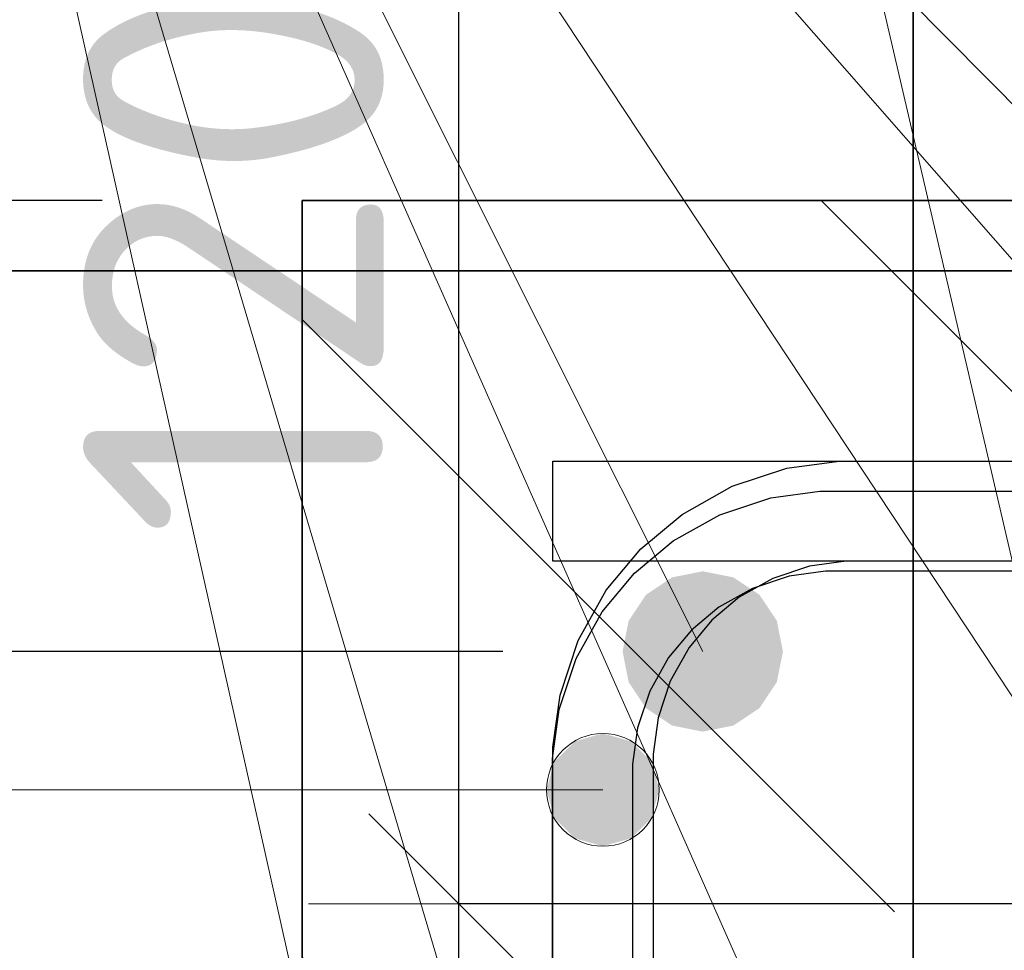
# Model space of a CAD drawing. Header units: metres. Extents: x -38 to 102, y -15 to 21.
# Tile 169 of 229: x 72.1861 to 72.2844, y 6.5086 to 6.6015. Entities that reach past the tile are written whole.
import ezdxf

# ---------------------------------------------------------------- set-up
doc = ezdxf.new("R2010")
doc.units = ezdxf.units.M
doc.header["$PDMODE"] = 65
for name, color, linetype, lineweight in [('XR$3$Арм.стержн.горизонт. 1', 180, 'Continuous', 35), ('XR$3$Размерная линия (1)', 7, 'Continuous', 13), ('XR$4$Арм. стержнями верхней зоны', 180, 'Continuous', 35), ('XR$4$Арм.стержн. Арматура края', 96, 'Continuous', 35), ('XR$4$Арм.стержн. Хомут', 240, 'Continuous', 35), ('XR$4$Арм.стержн.горизонт. 1', 180, 'Continuous', 35), ('XR$4$Размерная линия (1)', 7, 'Continuous', 13), ('XR$5$Текст_ примечание', 7, 'Continuous', 13), ('XR$6$Арм. стержнями верхней зоны', 180, 'Continuous', 35), ('XR$6$Арм.стержн. Арматура края', 96, 'Continuous', 35), ('XR$6$Арм.стержн. Хомут', 240, 'Continuous', 35), ('XR$6$Арм.стержн.горизонт. 1', 180, 'Continuous', 35), ('XR$6$Размерная линия (1)', 7, 'Continuous', 13)]:
    doc.layers.add(name, color=color, linetype=linetype, lineweight=lineweight)
doc.styles.add('ISOCPEUR', font='txt')
doc.dimstyles.new('DIMSTYLE_10', dxfattribs={"dimtxt": 0.03, "dimasz": 0.03, "dimexe": 0, "dimexo": 0, "dimgap": 0.015, "dimtad": 2, "dimdec": 0, "dimlfac": 1000, "dimrnd": 1, "dimzin": 12, "dimdsep": 46, "dimtxsty": 'ISOCPEUR', "dimblk1": 'ALL_ML_STRICH', "dimblk2": 'ALL_ML_STRICH', "dimsah": 1, "dimcen": 0, "dimclrd": 7, "dimclre": 256, "dimclrt": 7, "dimadec": 0, "dimazin": 0, "dimtfac": 1, "dimtdec": 0, "dimtix": 1, "dimtmove": 2, "dimatfit": 3, "dimfxl": 0, "dimtzin": 0, "dimlwd": 0, "dimlwe": -3, "dimarcsym": 0})
doc.dimstyles.new('DIMSTYLE_12', dxfattribs={"dimtxt": 0.03, "dimasz": 0.03, "dimexe": 0, "dimexo": 0, "dimgap": 0.015, "dimtad": 2, "dimdec": 0, "dimlfac": 1000, "dimrnd": 1, "dimzin": 12, "dimdsep": 46, "dimtxsty": 'ISOCPEUR', "dimblk1": 'ALL_ML_STRICH', "dimblk2": 'ALL_ML_STRICH', "dimsah": 1, "dimcen": 0, "dimclrd": 7, "dimclre": 256, "dimclrt": 7, "dimadec": 0, "dimazin": 0, "dimtfac": 1, "dimtdec": 0, "dimtix": 1, "dimtmove": 2, "dimatfit": 3, "dimfxl": 0, "dimtzin": 0, "dimlwd": 0, "dimlwe": -3, "dimarcsym": 0})
doc.dimstyles.new('DIMSTYLE_14', dxfattribs={"dimtxt": 0.03, "dimasz": 0.03, "dimexe": 0, "dimexo": 0, "dimgap": 0.015, "dimtad": 2, "dimdec": 0, "dimlfac": 1000, "dimrnd": 1, "dimzin": 12, "dimdsep": 46, "dimtxsty": 'ISOCPEUR', "dimblk1": 'ALL_ML_STRICH', "dimblk2": 'ALL_ML_STRICH', "dimsah": 1, "dimcen": 0, "dimclrd": 7, "dimclre": 256, "dimclrt": 7, "dimadec": 0, "dimazin": 0, "dimtfac": 1, "dimtdec": 0, "dimtix": 1, "dimtmove": 2, "dimatfit": 3, "dimfxl": 0, "dimtvp": 1.2, "dimtzin": 0, "dimlwd": 0, "dimlwe": -3, "dimarcsym": 0})
pattern_1 = [(135, (0, 0), (-0.031819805, -0.031819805), [0.4, -0.05, 0, -0.05]), (135, (-0.01591, -0.01591), (-0.031819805, -0.031819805), [0.8, -0.1, 0.1, -0.1])]

# ---------------------------------------------------------------- blocks, each defined once
blk = doc.blocks.new('ALL_ML_STRICH')
at = {"color": 0, "linetype": 'ByBlock', "lineweight": -2}
for p, q in [((0, -0.5), (0, 0.5)), ((-0.3, -0.3), (0.3, 0.3)), ((-1, 0), (0.5, 0))]:
    blk.add_line(p, q, dxfattribs=at)
blk = doc.blocks.new('*D69')
at = {"layer": 'DEFPOINTS', "color": 7, "linetype": 'Continuous', "lineweight": 13, "transparency": 33554687}
for p in [(72.275302, 6.678259), (72.154957, 6.378259), (72.275264, 6.378259)]:
    blk.add_point(p, dxfattribs=at)
at = {"layer": 'XR$3$Размерная линия (1)', "color": 9, "linetype": 'Continuous', "lineweight": -2, "true_color": 0xc7c7c7, "transparency": 33554687}
for p, q in [((72.255302, 6.678259), (72.154957, 6.678259)), ((72.255264, 6.378259), (72.154957, 6.378259))]:
    blk.add_line(p, q, dxfattribs=at)
at = {"layer": 'XR$3$Размерная линия (1)', "color": 7, "linetype": 'Continuous', "lineweight": -2, "transparency": 33554687}
blk.add_line((72.154957, 6.378259), (72.154957, 6.678259), dxfattribs=at)
at = {"layer": 'XR$3$Размерная линия (1)', "color": 7, "linetype": 'Continuous', "lineweight": 13, "transparency": 33554687, "xscale": 0.03, "yscale": 0.03, "zscale": 0.03}
for p, rotation in [((72.154957, 6.678259), 90), ((72.154957, 6.378259), 270)]:
    blk.add_blockref('ALL_ML_STRICH', p, dxfattribs=dict(at, rotation=rotation))
at = {"layer": 'XR$3$Размерная линия (1)', "color": 7, "linetype": 'Continuous', "lineweight": 13, "transparency": 33554687, "insert": (72.132457, 6.529759), "char_height": 0.03, "width": 0.09, "attachment_point": 5, "rotation": 90, "style": 'ISOCPEUR'}
blk.add_mtext('\\A1;{300}', dxfattribs=at)
blk = doc.blocks.new('*D145')
at = {"layer": 'DEFPOINTS', "color": 7, "linetype": 'Continuous', "lineweight": 13, "transparency": 33554687}
for p in [(72.315226, 6.513259), (72.229957, 6.418259), (72.315226, 6.418259)]:
    blk.add_point(p, dxfattribs=at)
at = {"layer": 'XR$3$Размерная линия (1)', "color": 9, "linetype": 'Continuous', "lineweight": -2, "true_color": 0xc7c7c7, "transparency": 33554687}
for p, q in [((72.295226, 6.513259), (72.229957, 6.513259)), ((72.295226, 6.418259), (72.229957, 6.418259))]:
    blk.add_line(p, q, dxfattribs=at)
at = {"layer": 'XR$3$Размерная линия (1)', "color": 7, "linetype": 'Continuous', "lineweight": -2, "transparency": 33554687}
blk.add_line((72.229957, 6.418259), (72.229957, 6.513259), dxfattribs=at)
at = {"layer": 'XR$3$Размерная линия (1)', "color": 7, "linetype": 'Continuous', "lineweight": 13, "transparency": 33554687, "xscale": 0.03, "yscale": 0.03, "zscale": 0.03}
for p, rotation in [((72.229957, 6.513259), 90), ((72.229957, 6.418259), 270)]:
    blk.add_blockref('ALL_ML_STRICH', p, dxfattribs=dict(at, rotation=rotation))
at = {"layer": 'XR$3$Размерная линия (1)', "color": 7, "linetype": 'Continuous', "lineweight": 13, "transparency": 33554687, "insert": (72.207457, 6.467259), "char_height": 0.03, "width": 0.06, "attachment_point": 5, "rotation": 90, "style": 'ISOCPEUR'}
blk.add_mtext('\\A1;{95}', dxfattribs=at)
blk = doc.blocks.new('*D146')
at = {"layer": 'DEFPOINTS', "color": 7, "linetype": 'Continuous', "lineweight": 13, "transparency": 33554687}
for p in [(72.315264, 6.633259), (72.229957, 6.513259), (72.315226, 6.513259)]:
    blk.add_point(p, dxfattribs=at)
at = {"layer": 'XR$3$Размерная линия (1)', "color": 9, "linetype": 'Continuous', "lineweight": -2, "true_color": 0xc7c7c7, "transparency": 33554687}
for p, q in [((72.295264, 6.633259), (72.229957, 6.633259)), ((72.295226, 6.513259), (72.229957, 6.513259))]:
    blk.add_line(p, q, dxfattribs=at)
at = {"layer": 'XR$3$Размерная линия (1)', "color": 7, "linetype": 'Continuous', "lineweight": -2, "transparency": 33554687}
blk.add_line((72.229957, 6.513259), (72.229957, 6.633259), dxfattribs=at)
at = {"layer": 'XR$3$Размерная линия (1)', "color": 7, "linetype": 'Continuous', "lineweight": 13, "transparency": 33554687, "xscale": 0.03, "yscale": 0.03, "zscale": 0.03}
for p, rotation in [((72.229957, 6.633259), 90), ((72.229957, 6.513259), 270)]:
    blk.add_blockref('ALL_ML_STRICH', p, dxfattribs=dict(at, rotation=rotation))
at = {"layer": 'XR$3$Размерная линия (1)', "color": 7, "linetype": 'Continuous', "lineweight": 13, "transparency": 33554687, "insert": (72.207457, 6.577759), "char_height": 0.03, "width": 0.09, "attachment_point": 5, "rotation": 90, "style": 'ISOCPEUR'}
blk.add_mtext('\\A1;{120}', dxfattribs=at)
blk = doc.blocks.new('*D348')
at = {"layer": 'DEFPOINTS', "color": 7, "linetype": 'Continuous', "lineweight": 13, "transparency": 33554687}
for p in [(72.214361, 6.583449), (72.094016, 6.283449), (72.214323, 6.283449)]:
    blk.add_point(p, dxfattribs=at)
at = {"layer": 'XR$4$Размерная линия (1)', "color": 9, "linetype": 'Continuous', "lineweight": -2, "true_color": 0xc7c7c7, "transparency": 33554687}
for p, q in [((72.194361, 6.583449), (72.094016, 6.583449)), ((72.194323, 6.283449), (72.094016, 6.283449))]:
    blk.add_line(p, q, dxfattribs=at)
at = {"layer": 'XR$4$Размерная линия (1)', "color": 7, "linetype": 'Continuous', "lineweight": -2, "transparency": 33554687}
blk.add_line((72.094016, 6.283449), (72.094016, 6.583449), dxfattribs=at)
at = {"layer": 'XR$4$Размерная линия (1)', "color": 7, "linetype": 'Continuous', "lineweight": 13, "transparency": 33554687, "xscale": 0.03, "yscale": 0.03, "zscale": 0.03}
for p, rotation in [((72.094016, 6.583449), 90), ((72.094016, 6.283449), 270)]:
    blk.add_blockref('ALL_ML_STRICH', p, dxfattribs=dict(at, rotation=rotation))
at = {"layer": 'XR$4$Размерная линия (1)', "color": 7, "linetype": 'Continuous', "lineweight": 13, "transparency": 33554687, "insert": (72.071516, 6.434949), "char_height": 0.03, "width": 0.09, "attachment_point": 5, "rotation": 90, "style": 'ISOCPEUR'}
blk.add_mtext('\\A1;{300}', dxfattribs=at)
blk = doc.blocks.new('*D578')
at = {"layer": 'DEFPOINTS', "color": 7, "linetype": 'Continuous', "lineweight": 13, "transparency": 33554687}
for p in [(72.254322, 6.538449), (72.169016, 6.418449), (72.254285, 6.418449)]:
    blk.add_point(p, dxfattribs=at)
at = {"layer": 'XR$4$Размерная линия (1)', "color": 9, "linetype": 'Continuous', "lineweight": -2, "true_color": 0xc7c7c7, "transparency": 33554687}
for p, q in [((72.234322, 6.538449), (72.169016, 6.538449)), ((72.234285, 6.418449), (72.169016, 6.418449))]:
    blk.add_line(p, q, dxfattribs=at)
at = {"layer": 'XR$4$Размерная линия (1)', "color": 7, "linetype": 'Continuous', "lineweight": -2, "transparency": 33554687}
blk.add_line((72.169016, 6.418449), (72.169016, 6.538449), dxfattribs=at)
at = {"layer": 'XR$4$Размерная линия (1)', "color": 7, "linetype": 'Continuous', "lineweight": 13, "transparency": 33554687, "xscale": 0.03, "yscale": 0.03, "zscale": 0.03}
for p, rotation in [((72.169016, 6.538449), 90), ((72.169016, 6.418449), 270)]:
    blk.add_blockref('ALL_ML_STRICH', p, dxfattribs=dict(at, rotation=rotation))
at = {"layer": 'XR$4$Размерная линия (1)', "color": 7, "linetype": 'Continuous', "lineweight": 13, "transparency": 33554687, "insert": (72.146516, 6.482949), "char_height": 0.03, "width": 0.09, "attachment_point": 5, "rotation": 90, "style": 'ISOCPEUR'}
blk.add_mtext('\\A1;{120}', dxfattribs=at)
blk = doc.blocks.new('*D579')
at = {"layer": 'DEFPOINTS', "color": 7, "linetype": 'Continuous', "lineweight": 13, "transparency": 33554687}
for p in [(72.214322, 6.583449), (72.169016, 6.538449), (72.254322, 6.538449)]:
    blk.add_point(p, dxfattribs=at)
at = {"layer": 'XR$4$Размерная линия (1)', "color": 9, "linetype": 'Continuous', "lineweight": -2, "true_color": 0xc7c7c7, "transparency": 33554687}
for p, q in [((72.194322, 6.583449), (72.169016, 6.583449)), ((72.234322, 6.538449), (72.169016, 6.538449))]:
    blk.add_line(p, q, dxfattribs=at)
at = {"layer": 'XR$4$Размерная линия (1)', "color": 7, "linetype": 'Continuous', "lineweight": -2, "transparency": 33554687}
blk.add_line((72.169016, 6.538449), (72.169016, 6.583449), dxfattribs=at)
at = {"layer": 'XR$4$Размерная линия (1)', "color": 7, "linetype": 'Continuous', "lineweight": 13, "transparency": 33554687, "xscale": 0.03, "yscale": 0.03, "zscale": 0.03}
for p, rotation in [((72.169016, 6.583449), 90), ((72.169016, 6.538449), 270)]:
    blk.add_blockref('ALL_ML_STRICH', p, dxfattribs=dict(at, rotation=rotation))
at = {"layer": 'XR$4$Размерная линия (1)', "color": 7, "linetype": 'Continuous', "lineweight": 13, "transparency": 33554687, "insert": (72.146615, 6.625734), "char_height": 0.03, "width": 0.06, "attachment_point": 5, "rotation": 90, "style": 'ISOCPEUR'}
blk.add_mtext('\\A1;{45}', dxfattribs=at)
blk = doc.blocks.new('*D632')
at = {"layer": 'DEFPOINTS', "color": 7, "linetype": 'Continuous', "lineweight": 13, "transparency": 33554687}
for p in [(72.214361, 6.583449), (72.094016, 6.283449), (72.214323, 6.283449)]:
    blk.add_point(p, dxfattribs=at)
at = {"layer": 'XR$6$Размерная линия (1)', "color": 9, "linetype": 'Continuous', "lineweight": -2, "true_color": 0xc7c7c7, "transparency": 33554687}
for p, q in [((72.194361, 6.583449), (72.094016, 6.583449)), ((72.194323, 6.283449), (72.094016, 6.283449))]:
    blk.add_line(p, q, dxfattribs=at)
at = {"layer": 'XR$6$Размерная линия (1)', "color": 7, "linetype": 'Continuous', "lineweight": -2, "transparency": 33554687}
blk.add_line((72.094016, 6.283449), (72.094016, 6.583449), dxfattribs=at)
at = {"layer": 'XR$6$Размерная линия (1)', "color": 7, "linetype": 'Continuous', "lineweight": 13, "transparency": 33554687, "xscale": 0.03, "yscale": 0.03, "zscale": 0.03}
for p, rotation in [((72.094016, 6.583449), 90), ((72.094016, 6.283449), 270)]:
    blk.add_blockref('ALL_ML_STRICH', p, dxfattribs=dict(at, rotation=rotation))
at = {"layer": 'XR$6$Размерная линия (1)', "color": 7, "linetype": 'Continuous', "lineweight": 13, "transparency": 33554687, "insert": (72.071516, 6.434949), "char_height": 0.03, "width": 0.09, "attachment_point": 5, "rotation": 90, "style": 'ISOCPEUR'}
blk.add_mtext('\\A1;{300}', dxfattribs=at)
blk = doc.blocks.new('*D711')
at = {"layer": 'DEFPOINTS', "color": 7, "linetype": 'Continuous', "lineweight": 13, "transparency": 33554687}
for p in [(72.254284, 6.538449), (72.169016, 6.418449), (72.254285, 6.418449)]:
    blk.add_point(p, dxfattribs=at)
at = {"layer": 'XR$6$Размерная линия (1)', "color": 9, "linetype": 'Continuous', "lineweight": -2, "true_color": 0xc7c7c7, "transparency": 33554687}
for p, q in [((72.234284, 6.538449), (72.169016, 6.538449)), ((72.234285, 6.418449), (72.169016, 6.418449))]:
    blk.add_line(p, q, dxfattribs=at)
at = {"layer": 'XR$6$Размерная линия (1)', "color": 7, "linetype": 'Continuous', "lineweight": -2, "transparency": 33554687}
blk.add_line((72.169016, 6.418449), (72.169016, 6.538449), dxfattribs=at)
at = {"layer": 'XR$6$Размерная линия (1)', "color": 7, "linetype": 'Continuous', "lineweight": 13, "transparency": 33554687, "xscale": 0.03, "yscale": 0.03, "zscale": 0.03}
for p, rotation in [((72.169016, 6.538449), 90), ((72.169016, 6.418449), 270)]:
    blk.add_blockref('ALL_ML_STRICH', p, dxfattribs=dict(at, rotation=rotation))
at = {"layer": 'XR$6$Размерная линия (1)', "color": 7, "linetype": 'Continuous', "lineweight": 13, "transparency": 33554687, "insert": (72.146516, 6.482949), "char_height": 0.03, "width": 0.09, "attachment_point": 5, "rotation": 90, "style": 'ISOCPEUR'}
blk.add_mtext('\\A1;{120}', dxfattribs=at)
blk = doc.blocks.new('*D712')
at = {"layer": 'DEFPOINTS', "color": 7, "linetype": 'Continuous', "lineweight": 13, "transparency": 33554687}
for p in [(72.214322, 6.583449), (72.169016, 6.538449), (72.254284, 6.538449)]:
    blk.add_point(p, dxfattribs=at)
at = {"layer": 'XR$6$Размерная линия (1)', "color": 9, "linetype": 'Continuous', "lineweight": -2, "true_color": 0xc7c7c7, "transparency": 33554687}
for p, q in [((72.194322, 6.583449), (72.169016, 6.583449)), ((72.234284, 6.538449), (72.169016, 6.538449))]:
    blk.add_line(p, q, dxfattribs=at)
at = {"layer": 'XR$6$Размерная линия (1)', "color": 7, "linetype": 'Continuous', "lineweight": -2, "transparency": 33554687}
blk.add_line((72.169016, 6.538449), (72.169016, 6.583449), dxfattribs=at)
at = {"layer": 'XR$6$Размерная линия (1)', "color": 7, "linetype": 'Continuous', "lineweight": 13, "transparency": 33554687, "xscale": 0.03, "yscale": 0.03, "zscale": 0.03}
for p, rotation in [((72.169016, 6.583449), 90), ((72.169016, 6.538449), 270)]:
    blk.add_blockref('ALL_ML_STRICH', p, dxfattribs=dict(at, rotation=rotation))
at = {"layer": 'XR$6$Размерная линия (1)', "color": 7, "linetype": 'Continuous', "lineweight": 13, "transparency": 33554687, "insert": (72.146445, 6.642169), "char_height": 0.03, "width": 0.06, "attachment_point": 5, "rotation": 90, "style": 'ISOCPEUR'}
blk.add_mtext('\\A1;{45}', dxfattribs=at)

msp = doc.modelspace()

# ---------------------------------------------------------------- hatches: boundary and pattern name
at = {"linetype": 'Continuous', "lineweight": 25, "transparency": 33554687}
h = msp.add_hatch(dxfattribs=at)
h.set_pattern_fill('__________540', scale=0.015, style=0, pattern_type=2)
h.set_pattern_definition(pattern_1)
h.paths.add_polyline_path([(72.525264, 6.678259), (72.275264, 6.678259), (72.275264, 6.378259), (72.525264, 6.378259)], flags=0)
at = {"linetype": 'Continuous', "lineweight": 13, "transparency": 33554687}
h = msp.add_hatch(dxfattribs=at)
h.set_pattern_fill('__________540', scale=0.015, style=0, pattern_type=2)
h.set_pattern_definition(pattern_1)
h.paths.add_polyline_path([(72.214323, 6.583449), (72.214323, 6.383449), (72.628589, 6.383449), (72.628589, 6.583449)], flags=0)
h = msp.add_hatch(dxfattribs=at)
h.set_pattern_fill('__________540', scale=0.015, style=0, pattern_type=2)
h.set_pattern_definition(pattern_1)
h.paths.add_polyline_path([(72.214323, 6.583449), (72.214323, 6.383449), (72.628589, 6.383449), (72.628589, 6.583449)], flags=0)
at = {"layer": 'XR$4$Арм.стержн. Арматура края', "linetype": 'Continuous', "lineweight": 13, "transparency": 33554687}
for points in [[(72.24151, 6.529479), (72.244322, 6.519016), (72.244322, 6.530266)], [(72.244322, 6.530266), (72.244322, 6.519016), (72.247135, 6.519804)], [(72.244322, 6.530266), (72.247135, 6.519804), (72.247135, 6.529479)], [(72.239485, 6.527454), (72.24151, 6.519804), (72.24151, 6.529479)], [(72.24151, 6.529479), (72.24151, 6.519804), (72.244322, 6.519016)], [(72.247135, 6.529479), (72.247135, 6.519804), (72.24916, 6.521829)], [(72.247135, 6.529479), (72.24916, 6.521829), (72.24916, 6.527454)], [(72.239485, 6.521829), (72.239485, 6.527454), (72.238698, 6.524641)], [(72.239485, 6.527454), (72.239485, 6.521829), (72.24151, 6.519804)], [(72.24916, 6.527454), (72.24916, 6.521829), (72.249947, 6.524641)]]:
    msp.add_hatch(color=7, dxfattribs=at).paths.add_polyline_path(points)
at = {"layer": 'XR$4$Арм.стержн.горизонт. 1', "linetype": 'Continuous', "lineweight": 50, "transparency": 33554687}
msp.add_hatch(color=7, dxfattribs=at).paths.add_polyline_path([(72.262284, 6.538449), (72.261675, 6.54151), (72.259941, 6.544105), (72.257346, 6.54584), (72.254284, 6.546449), (72.251223, 6.54584), (72.248627, 6.544105), (72.246893, 6.54151), (72.246284, 6.538449), (72.246893, 6.535387), (72.248627, 6.532792), (72.251223, 6.531057), (72.254284, 6.530449), (72.257346, 6.531057), (72.259941, 6.532792), (72.261675, 6.535387)])
at = {"layer": 'XR$6$Арм.стержн. Арматура края', "linetype": 'Continuous', "lineweight": 13, "transparency": 33554687}
for points in [[(72.24151, 6.529479), (72.244322, 6.519016), (72.244322, 6.530266)], [(72.244322, 6.530266), (72.244322, 6.519016), (72.247135, 6.519804)], [(72.244322, 6.530266), (72.247135, 6.519804), (72.247135, 6.529479)], [(72.239485, 6.527454), (72.24151, 6.519804), (72.24151, 6.529479)], [(72.24151, 6.529479), (72.24151, 6.519804), (72.244322, 6.519016)], [(72.247135, 6.529479), (72.247135, 6.519804), (72.24916, 6.521829)], [(72.247135, 6.529479), (72.24916, 6.521829), (72.24916, 6.527454)], [(72.239485, 6.521829), (72.239485, 6.527454), (72.238698, 6.524641)], [(72.239485, 6.527454), (72.239485, 6.521829), (72.24151, 6.519804)], [(72.24916, 6.527454), (72.24916, 6.521829), (72.249947, 6.524641)]]:
    msp.add_hatch(color=7, dxfattribs=at).paths.add_polyline_path(points)
at = {"layer": 'XR$6$Арм.стержн.горизонт. 1', "linetype": 'Continuous', "lineweight": 50, "transparency": 33554687}
msp.add_hatch(color=7, dxfattribs=at).paths.add_polyline_path([(72.262284, 6.538449), (72.261675, 6.54151), (72.259941, 6.544105), (72.257346, 6.54584), (72.254284, 6.546449), (72.251223, 6.54584), (72.248627, 6.544105), (72.246893, 6.54151), (72.246284, 6.538449), (72.246893, 6.535387), (72.248627, 6.532792), (72.251223, 6.531057), (72.254284, 6.530449), (72.257346, 6.531057), (72.259941, 6.532792), (72.261675, 6.535387)])

# ---------------------------------------------------------------- linework, layer by layer
at = {"color": 7, "linetype": 'Continuous', "lineweight": 35, "transparency": 33554687}
for p, q in [((72.275264, 6.678259), (72.275264, 6.378259)), ((72.214323, 6.583449), (72.214323, 6.383449)), ((72.628589, 6.583449), (72.214323, 6.583449)), ((72.214323, 6.583449), (72.214323, 6.383449)), ((72.628589, 6.583449), (72.214323, 6.583449))]:
    msp.add_line(p, q, dxfattribs=at)
at = {"layer": 'XR$3$Арм.стержн.горизонт. 1', "color": 7, "linetype": 'Continuous', "lineweight": 13, "transparency": 33554687}
msp.add_line((72.230306, 6.783052), (72.315226, 6.418259), dxfattribs=at)
at = {"layer": 'XR$4$Арм. стержнями верхней зоны', "color": 4, "linetype": 'Continuous', "lineweight": 25, "transparency": 33554687}
msp.add_lwpolyline([(72.239322, 6.557449), (72.633589, 6.557449), (72.633589, 6.547449), (72.239322, 6.547449), (72.239322, 6.557449)], dxfattribs=at)
msp.add_lwpolyline([(72.239322, 6.557449), (72.633589, 6.557449), (72.633589, 6.547449), (72.239322, 6.547449), (72.239322, 6.557449)], dxfattribs=at)
at = {"layer": 'XR$4$Арм.стержн. Арматура края', "color": 7, "linetype": 'Continuous', "lineweight": 13, "transparency": 33554687}
for p, q in [((72.244322, 6.530266), (72.244322, 6.530266)), ((72.028723, 6.524641), (72.244322, 6.524641)), ((72.238698, 6.524641), (72.238698, 6.524641)), ((72.249947, 6.524641), (72.249947, 6.524641)), ((72.244322, 6.519016), (72.244322, 6.519016))]:
    msp.add_line(p, q, dxfattribs=at)
at = {"layer": 'XR$4$Арм.стержн. Арматура края', "color": 4, "linetype": 'Continuous', "lineweight": 25, "transparency": 33554687}
for points in [[(72.633589, 6.423449), (72.267887, 6.423449), (72.262672, 6.424174), (72.257232, 6.425967), (72.252223, 6.428773), (72.248095, 6.432221), (72.244647, 6.436349), (72.241841, 6.441358), (72.240048, 6.446798), (72.239322, 6.452013), (72.239322, 6.528884), (72.240048, 6.534099), (72.241841, 6.539539), (72.244647, 6.544548), (72.248095, 6.548676), (72.252223, 6.552124), (72.257232, 6.55493), (72.262672, 6.556723), (72.267887, 6.557449), (72.633589, 6.557449)], [(72.633589, 6.423449), (72.267887, 6.423449), (72.262672, 6.424174), (72.257232, 6.425967), (72.252223, 6.428773), (72.248095, 6.432221), (72.244647, 6.436349), (72.241841, 6.441358), (72.240048, 6.446798), (72.239322, 6.452013), (72.239322, 6.528884), (72.240048, 6.534099), (72.241841, 6.539539), (72.244647, 6.544548), (72.248095, 6.548676), (72.252223, 6.552124), (72.257232, 6.55493), (72.262672, 6.556723), (72.267887, 6.557449), (72.633589, 6.557449)], [(72.633589, 6.547449), (72.268579, 6.547449), (72.264944, 6.546943), (72.261278, 6.545734), (72.257921, 6.543854), (72.255195, 6.541576), (72.252917, 6.53885), (72.251037, 6.535493), (72.249828, 6.531827), (72.249322, 6.528192), (72.249322, 6.452705), (72.249828, 6.44907), (72.251037, 6.445404), (72.252917, 6.442047), (72.255195, 6.439321), (72.257921, 6.437043), (72.261278, 6.435163), (72.264944, 6.433954), (72.268579, 6.433449), (72.633589, 6.433449)], [(72.633589, 6.547449), (72.268579, 6.547449), (72.264944, 6.546943), (72.261278, 6.545734), (72.257921, 6.543854), (72.255195, 6.541576), (72.252917, 6.53885), (72.251037, 6.535493), (72.249828, 6.531827), (72.249322, 6.528192), (72.249322, 6.452705), (72.249828, 6.44907), (72.251037, 6.445404), (72.252917, 6.442047), (72.255195, 6.439321), (72.257921, 6.437043), (72.261278, 6.435163), (72.264944, 6.433954), (72.268579, 6.433449), (72.633589, 6.433449)]]:
    msp.add_lwpolyline(points, dxfattribs=at)
at = {"layer": 'XR$4$Арм.стержн. Арматура края', "color": 7, "linetype": 'Continuous', "lineweight": 13, "transparency": 33554687}
msp.add_circle((72.244322, 6.524641), 0.005625, dxfattribs=at)
at = {"layer": 'XR$4$Арм.стержн. Хомут', "color": 40, "linetype": 'Continuous', "lineweight": 25, "transparency": 33554687}
for points in [[(72.239284, 6.335126), (72.239284, 6.527771), (72.239963, 6.532652), (72.241638, 6.537732), (72.244257, 6.542408), (72.247474, 6.546259), (72.251325, 6.549476), (72.256001, 6.552095), (72.261081, 6.553769), (72.265961, 6.554449), (72.412646, 6.554449)], [(72.239284, 6.335126), (72.239284, 6.527771), (72.239963, 6.532652), (72.241638, 6.537732), (72.244257, 6.542408), (72.247474, 6.546259), (72.251325, 6.549476), (72.256001, 6.552095), (72.261081, 6.553769), (72.265961, 6.554449), (72.412646, 6.554449)], [(72.412092, 6.546449), (72.266515, 6.546449), (72.2629, 6.545945), (72.259238, 6.544738), (72.255883, 6.542859), (72.253154, 6.540579), (72.250873, 6.53785), (72.248995, 6.534495), (72.247787, 6.530833), (72.247284, 6.527217), (72.247284, 6.33568)], [(72.412092, 6.546449), (72.266515, 6.546449), (72.2629, 6.545945), (72.259238, 6.544738), (72.255883, 6.542859), (72.253154, 6.540579), (72.250873, 6.53785), (72.248995, 6.534495), (72.247787, 6.530833), (72.247284, 6.527217), (72.247284, 6.33568)]]:
    msp.add_lwpolyline(points, dxfattribs=at)
at = {"layer": 'XR$4$Арм.стержн.горизонт. 1', "color": 7, "linetype": 'Continuous', "lineweight": 13, "transparency": 33554687}
for q in [(72.254246, 6.418449), (72.424323, 6.323449), (72.254246, 6.323449), (72.339246, 6.323449), (72.424323, 6.418449), (72.339209, 6.538449), (72.254284, 6.538449)]:
    msp.add_line((72.167202, 6.712352), q, dxfattribs=at)
at = {"layer": 'XR$5$Текст_ примечание', "color": 7, "linetype": 'Continuous', "lineweight": 35, "transparency": 33554687}
msp.add_line((70.475732, 6.576413), (88.975732, 6.576413), dxfattribs=at)
at = {"layer": 'XR$6$Арм. стержнями верхней зоны', "color": 4, "linetype": 'Continuous', "lineweight": 25, "transparency": 33554687}
msp.add_lwpolyline([(72.239322, 6.557449), (72.633589, 6.557449), (72.633589, 6.547449), (72.239322, 6.547449), (72.239322, 6.557449)], dxfattribs=at)
msp.add_lwpolyline([(72.239322, 6.557449), (72.633589, 6.557449), (72.633589, 6.547449), (72.239322, 6.547449), (72.239322, 6.557449)], dxfattribs=at)
at = {"layer": 'XR$6$Арм.стержн. Арматура края', "color": 7, "linetype": 'Continuous', "lineweight": 13, "transparency": 33554687}
for p, q in [((72.244322, 6.530266), (72.244322, 6.530266)), ((72.028723, 6.524641), (72.244322, 6.524641)), ((72.238698, 6.524641), (72.238698, 6.524641)), ((72.249947, 6.524641), (72.249947, 6.524641)), ((72.244322, 6.519016), (72.244322, 6.519016))]:
    msp.add_line(p, q, dxfattribs=at)
at = {"layer": 'XR$6$Арм.стержн. Арматура края', "color": 4, "linetype": 'Continuous', "lineweight": 25, "transparency": 33554687}
for points in [[(72.633589, 6.423449), (72.267887, 6.423449), (72.262672, 6.424174), (72.257232, 6.425967), (72.252223, 6.428773), (72.248095, 6.432221), (72.244647, 6.436349), (72.241841, 6.441358), (72.240048, 6.446798), (72.239322, 6.452013), (72.239322, 6.528884), (72.240048, 6.534099), (72.241841, 6.539539), (72.244647, 6.544548), (72.248095, 6.548676), (72.252223, 6.552124), (72.257232, 6.55493), (72.262672, 6.556723), (72.267887, 6.557449), (72.633589, 6.557449)], [(72.633589, 6.423449), (72.267887, 6.423449), (72.262672, 6.424174), (72.257232, 6.425967), (72.252223, 6.428773), (72.248095, 6.432221), (72.244647, 6.436349), (72.241841, 6.441358), (72.240048, 6.446798), (72.239322, 6.452013), (72.239322, 6.528884), (72.240048, 6.534099), (72.241841, 6.539539), (72.244647, 6.544548), (72.248095, 6.548676), (72.252223, 6.552124), (72.257232, 6.55493), (72.262672, 6.556723), (72.267887, 6.557449), (72.633589, 6.557449)], [(72.633589, 6.547449), (72.268579, 6.547449), (72.264944, 6.546943), (72.261278, 6.545734), (72.257921, 6.543854), (72.255195, 6.541576), (72.252917, 6.53885), (72.251037, 6.535493), (72.249828, 6.531827), (72.249322, 6.528192), (72.249322, 6.452705), (72.249828, 6.44907), (72.251037, 6.445404), (72.252917, 6.442047), (72.255195, 6.439321), (72.257921, 6.437043), (72.261278, 6.435163), (72.264944, 6.433954), (72.268579, 6.433449), (72.633589, 6.433449)], [(72.633589, 6.547449), (72.268579, 6.547449), (72.264944, 6.546943), (72.261278, 6.545734), (72.257921, 6.543854), (72.255195, 6.541576), (72.252917, 6.53885), (72.251037, 6.535493), (72.249828, 6.531827), (72.249322, 6.528192), (72.249322, 6.452705), (72.249828, 6.44907), (72.251037, 6.445404), (72.252917, 6.442047), (72.255195, 6.439321), (72.257921, 6.437043), (72.261278, 6.435163), (72.264944, 6.433954), (72.268579, 6.433449), (72.633589, 6.433449)]]:
    msp.add_lwpolyline(points, dxfattribs=at)
at = {"layer": 'XR$6$Арм.стержн. Арматура края', "color": 7, "linetype": 'Continuous', "lineweight": 13, "transparency": 33554687}
msp.add_circle((72.244322, 6.524641), 0.005625, dxfattribs=at)
at = {"layer": 'XR$6$Арм.стержн. Хомут', "color": 40, "linetype": 'Continuous', "lineweight": 25, "transparency": 33554687}
for points in [[(72.239284, 6.335126), (72.239284, 6.527771), (72.239963, 6.532652), (72.241638, 6.537732), (72.244257, 6.542408), (72.247474, 6.546259), (72.251325, 6.549476), (72.256001, 6.552095), (72.261081, 6.553769), (72.265961, 6.554449), (72.412646, 6.554449)], [(72.239284, 6.335126), (72.239284, 6.527771), (72.239963, 6.532652), (72.241638, 6.537732), (72.244257, 6.542408), (72.247474, 6.546259), (72.251325, 6.549476), (72.256001, 6.552095), (72.261081, 6.553769), (72.265961, 6.554449), (72.412646, 6.554449)], [(72.412092, 6.546449), (72.266515, 6.546449), (72.2629, 6.545945), (72.259238, 6.544738), (72.255883, 6.542859), (72.253154, 6.540579), (72.250873, 6.53785), (72.248995, 6.534495), (72.247787, 6.530833), (72.247284, 6.527217), (72.247284, 6.33568)], [(72.412092, 6.546449), (72.266515, 6.546449), (72.2629, 6.545945), (72.259238, 6.544738), (72.255883, 6.542859), (72.253154, 6.540579), (72.250873, 6.53785), (72.248995, 6.534495), (72.247787, 6.530833), (72.247284, 6.527217), (72.247284, 6.33568)]]:
    msp.add_lwpolyline(points, dxfattribs=at)
at = {"layer": 'XR$6$Арм.стержн.горизонт. 1', "color": 7, "linetype": 'Continuous', "lineweight": 13, "transparency": 33554687}
for q in [(72.424323, 6.323449), (72.254246, 6.418449), (72.254284, 6.538449), (72.339246, 6.323449), (72.254246, 6.323449), (72.424323, 6.418449), (72.339209, 6.538449)]:
    msp.add_line((72.167202, 6.712352), q, dxfattribs=at)

# ---------------------------------------------------------------- dimensions: what is measured, and where the dimension line sits
at = {"layer": 'XR$3$Размерная линия (1)', "color": 7, "linetype": 'Continuous', "lineweight": 13, "transparency": 33554687}
for base, p1, p2, dimstyle, picture, middle in [((72.154957, 6.678259), (72.255264, 6.378259), (72.255302, 6.678259), 'DIMSTYLE_10', '*D69', (72.132457, 6.529759)), ((72.229957, 6.633259), (72.295226, 6.513259), (72.295264, 6.633259), 'DIMSTYLE_12', '*D146', (72.207457, 6.577759)), ((72.229957, 6.513259), (72.295226, 6.418259), (72.295226, 6.513259), 'DIMSTYLE_12', '*D145', (72.207457, 6.467259))]:
    dim = msp.add_linear_dim(base=base, p1=p1, p2=p2, angle=90, dimstyle=dimstyle, override={"dimpost": '<>', "dimclrd": 7, "dimclre": 9, "dimclrt": 7, "dimlwd": 0, "dimlwe": 65533}, dxfattribs=at)
    dim.commit()
    dim.dimension.update_dxf_attribs({"geometry": picture, "text_midpoint": middle, "dimtype": 160})
at = {"layer": 'XR$4$Размерная линия (1)', "color": 7, "linetype": 'Continuous', "lineweight": 13, "transparency": 33554687}
for base, p1, p2, dimstyle, picture, middle in [((72.169016, 6.583449), (72.234322, 6.538449), (72.194322, 6.583449), 'DIMSTYLE_14', '*D579', (72.146615, 6.625734)), ((72.094016, 6.583449), (72.194323, 6.283449), (72.194361, 6.583449), 'DIMSTYLE_12', '*D348', (72.071516, 6.434949)), ((72.169016, 6.538449), (72.234285, 6.418449), (72.234322, 6.538449), 'DIMSTYLE_12', '*D578', (72.146516, 6.482949))]:
    dim = msp.add_linear_dim(base=base, p1=p1, p2=p2, angle=90, dimstyle=dimstyle, override={"dimpost": '<>', "dimclrd": 7, "dimclre": 9, "dimclrt": 7, "dimlwd": 0, "dimlwe": 65533}, dxfattribs=at)
    dim.commit()
    dim.dimension.update_dxf_attribs({"geometry": picture, "text_midpoint": middle, "dimtype": 160})
at = {"layer": 'XR$6$Размерная линия (1)', "color": 7, "linetype": 'Continuous', "lineweight": 13, "transparency": 33554687}
for base, p1, p2, dimstyle, picture, middle in [((72.169016, 6.583449), (72.234284, 6.538449), (72.194322, 6.583449), 'DIMSTYLE_14', '*D712', (72.146445, 6.642169)), ((72.094016, 6.583449), (72.194323, 6.283449), (72.194361, 6.583449), 'DIMSTYLE_12', '*D632', (72.071516, 6.434949)), ((72.169016, 6.538449), (72.234285, 6.418449), (72.234284, 6.538449), 'DIMSTYLE_12', '*D711', (72.146516, 6.482949))]:
    dim = msp.add_linear_dim(base=base, p1=p1, p2=p2, angle=90, dimstyle=dimstyle, override={"dimpost": '<>', "dimclrd": 7, "dimclre": 9, "dimclrt": 7, "dimlwd": 0, "dimlwe": 65533}, dxfattribs=at)
    dim.commit()
    dim.dimension.update_dxf_attribs({"geometry": picture, "text_midpoint": middle, "dimtype": 160})

doc.saveas('drawing.dxf')
